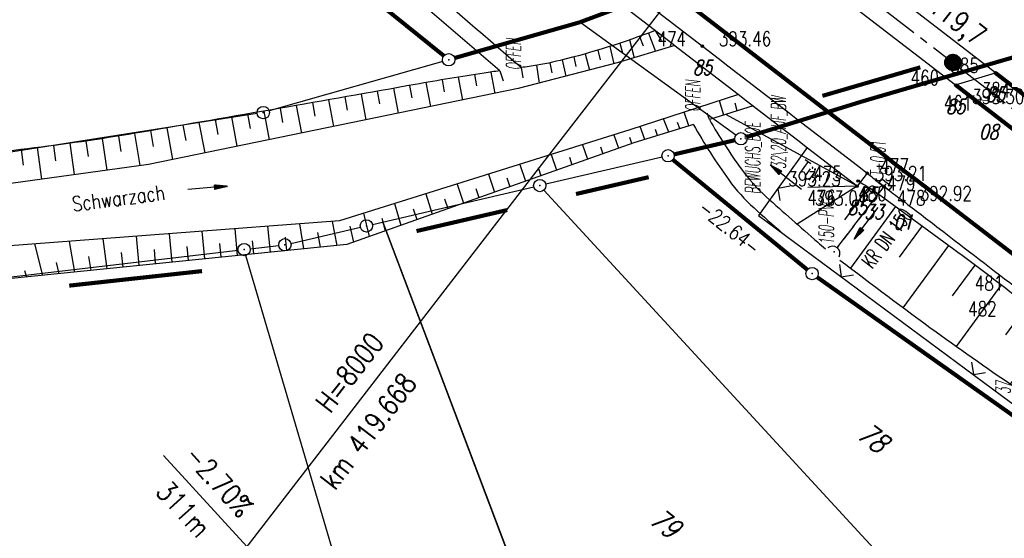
# Model space of a CAD drawing. Extents: x 449544 to 450624, y 436205 to 437134.
# Tile 51 of 114: x 450085 to 450205, y 436523 to 436586. Entities that reach past the tile are written whole.
import ezdxf
from ezdxf.enums import TextEntityAlignment as Align

# ---------------------------------------------------------------- set-up
doc = ezdxf.new("R2010")
doc.units = 0
doc.header["$LTSCALE"] = 2
doc.header["$MEASUREMENT"] = 0
for name, pattern in [('ACHSE', [5.5, 4, -0.5, 0.5, -0.5]), ('AUSGEZOGEN', [0]), ('GEMARKBAB', [3.7, 2, -0.5, 0.1, -0.5, 0.1, -0.5]), ('GESTRICH-X2', [1.5, 1, -0.5]), ('GESTRICHELT', [0.75, 0.5, -0.25])]:
    doc.linetypes.add(name, pattern=pattern)
doc.layers.get('0').update_dxf_attribs({"linetype": 'AUSGEZOGEN'})
for name, color, linetype in [('214-ABSTAND', 8, 'AUSGEZOGEN'), ('214-FLSTNR', 8, 'AUSGEZOGEN'), ('214-GEMARKGRZ', 7, 'GEMARKBAB'), ('214-GRENZL', 8, 'AUSGEZOGEN'), ('214-GRENZL-BAB', 7, 'AUSGEZOGEN'), ('214-GRENZP', 8, 'AUSGEZOGEN'), ('214-GRENZP-BAB', 7, 'AUSGEZOGEN'), ('ACHSETOP', 250, 'ACHSE'), ('ANMERKUNG', 7, 'CONTINUOUS'), ('BAUWOTOP', 250, 'AUSGEZOGEN'), ('BAUWU', 250, 'GESTRICHELT'), ('BOESCHG', 250, 'AUSGEZOGEN'), ('BORDSTEIN', 7, 'CONTINUOUS'), ('DURCHL', 200, 'GESTRICH-X2'), ('FBR_ANMERKUNG', 7, 'CONTINUOUS'), ('FBR_HOEHE', 4, 'AUSGEZOGEN'), ('FBR_PKT', 7, 'AUSGEZOGEN'), ('FBR_PKT-CODE', 30, 'AUSGEZOGEN'), ('FBR_PKT-NR', 7, 'AUSGEZOGEN'), ('FBRTOP', 250, 'AUSGEZOGEN'), ('GRABEN', 250, 'AUSGEZOGEN'), ('HEKT_B', 250, 'CONTINUOUS'), ('KANAL', 7, 'GESTRICH-X2'), ('MULDE', 250, 'AUSGEZOGEN'), ('NZ', 250, 'AUSGEZOGEN'), ('PFEIL', 7, 'CONTINUOUS'), ('PFEILTOP', 200, 'AUSGEZOGEN'), ('SCHRIFT', 7, 'AUSGEZOGEN'), ('SCHSYMBOL', 200, 'AUSGEZOGEN'), ('TEXTO', 4, 'CONTINUOUS'), ('ZAUN', 30, 'AUSGEZOGEN')]:
    doc.layers.add(name, color=color, linetype=linetype)
doc.styles.add('ROMANS', font='romans.shx', dxfattribs={"width": 0.8})

# ---------------------------------------------------------------- blocks, each defined once
blk = doc.blocks.new('GST')
at = {"color": 0}
blk.add_circle((0, 0), 0.75, dxfattribs=at)
blk.add_point((0, 0), dxfattribs=at)
blk = doc.blocks.new('PFEIL2')
at = {"color": 0}
for p, q in [((0.88, 0), (-2.4, -0.01)), ((0.88, -0.27), (0.88, 0.28)), ((0.88, 0.28), (2.43, 0.01)), ((0.91, 0.27), (0.88, 0.26)), ((0.97, 0.26), (0.88, 0.25)), ((1.02, 0.25), (0.88, 0.23)), ((1.07, 0.24), (0.88, 0.21)), ((1.13, 0.23), (0.88, 0.19)), ((1.18, 0.22), (0.88, 0.17)), ((1.24, 0.21), (0.88, 0.15)), ((1.29, 0.21), (0.88, 0.14)), ((1.34, 0.2), (0.88, 0.12)), ((1.4, 0.19), (0.88, 0.1)), ((1.45, 0.18), (0.88, 0.08)), ((1.51, 0.17), (0.88, 0.06)), ((1.56, 0.16), (0.88, 0.04)), ((1.61, 0.15), (0.88, 0.02)), ((1.67, 0.14), (0.88, 0.01)), ((1.72, 0.13), (0.88, -0.01)), ((1.78, 0.12), (0.88, -0.03)), ((1.83, 0.11), (0.88, -0.05)), ((1.88, 0.1), (0.88, -0.07)), ((1.94, 0.09), (0.88, -0.09)), ((2.05, 0.08), (0.88, -0.12)), ((1.99, 0.08), (0.88, -0.11)), ((2.1, 0.07), (0.88, -0.14)), ((2.15, 0.06), (0.88, -0.16)), ((2.21, 0.05), (0.88, -0.18)), ((2.26, 0.04), (0.88, -0.2)), ((2.32, 0.03), (0.88, -0.22)), ((2.37, 0.02), (0.88, -0.23)), ((2.42, 0.01), (0.88, -0.25)), ((2.43, 0.01), (0.88, -0.27))]:
    blk.add_line(p, q, dxfattribs=at)
blk = doc.blocks.new('PKT')
at = {"color": 0}
blk.add_circle((0, 0), 0.15, dxfattribs=at)
blk.add_point((0, 0), dxfattribs=at)
blk = doc.blocks.new('*U570', base_point=(450273.43, 436498.49))
at = {"layer": 'BOESCHG'}
for p, q in [((450186.25, 436555.45), (450191.74, 436562.96)), ((450192.19, 436556.81), (450194.97, 436560.6)), ((450192.64, 436550.64), (450198.19, 436558.22)), ((450198.65, 436552.08), (450201.39, 436555.83)), ((450199.11, 436545.93), (450204.59, 436553.43)), ((450205.11, 436547.36), (450207.77, 436551)), ((450205.7, 436541.36), (450210.94, 436548.58)), ((450211.59, 436542.67), (450214.11, 436546.16)), ((450212.35, 436536.89), (450217.28, 436543.73)), ((450218.08, 436537.99), (450220.46, 436541.3)), ((450219.03, 436532.46), (450223.63, 436538.87)), ((450224.57, 436533.32), (450226.81, 436536.43)), ((450225.69, 436528.03), (450229.99, 436533.99)), ((450231.06, 436528.64), (450233.15, 436531.53)), ((450232.32, 436523.56), (450236.32, 436529.08)), ((450237.54, 436523.95), (450239.48, 436526.62)), ((450238.93, 436519.06), (450242.64, 436524.17)), ((450244.02, 436519.25), (450245.8, 436521.71)), ((450245.55, 436514.55), (450248.96, 436519.26)), ((450250.5, 436514.57), (450252.12, 436516.81)), ((450252.18, 436510.04), (450255.27, 436514.36)), ((450257.02, 436509.93), (450258.42, 436511.91)), ((450258.83, 436505.55), (450261.58, 436509.46)), ((450263.56, 436505.33), (450264.73, 436507)), ((450265.52, 436501.13), (450267.89, 436504.54)), ((450270.14, 436500.77), (450270.97, 436501.97)), ((450273.02, 436497.9), (450273.92, 436499.21))]:
    blk.add_line(p, q, dxfattribs=at)
blk = doc.blocks.new('*U571', base_point=(450073.4, 436548.76))
at = {"layer": 'BOESCHG'}
for p, q in [((450157.47, 436571.69), (450158.02, 436570.06)), ((450153.66, 436570.49), (450154.25, 436568.72)), ((450149.84, 436569.29), (450150.47, 436567.39)), ((450155.85, 436570.24), (450156.13, 436569.39)), ((450146.02, 436568.1), (450146.7, 436566.05)), ((450152.05, 436568.97), (450152.36, 436568.05)), ((450142.2, 436566.9), (450142.93, 436564.72)), ((450148.26, 436567.71), (450148.59, 436566.72)), ((450138.39, 436565.7), (450139.16, 436563.38)), ((450144.46, 436566.44), (450144.82, 436565.38)), ((450134.58, 436564.51), (450135.38, 436562.04)), ((450140.67, 436565.18), (450141.05, 436564.05)), ((450130.8, 436563.33), (450131.56, 436560.69)), ((450136.87, 436563.91), (450137.27, 436562.71)), ((450127.02, 436562.14), (450127.72, 436559.33)), ((450133.07, 436562.69), (450133.48, 436561.37)), ((450119.25, 436560.85), (450119.7, 436557.82)), ((450123.19, 436561.15), (450123.79, 436558.24)), ((450129.23, 436561.56), (450129.66, 436560.02)), ((450103.38, 436559.65), (450103.69, 436556.18)), ((450107.37, 436559.95), (450107.67, 436556.59)), ((450111.36, 436560.26), (450111.65, 436557)), ((450115.32, 436560.56), (450115.65, 436557.41)), ((450121.43, 436559.8), (450121.73, 436558.03)), ((450125.35, 436560.58), (450125.8, 436558.65)), ((450087, 436558.41), (450088, 436554.58)), ((450091.24, 436558.73), (450091.88, 436554.98)), ((450095.32, 436559.04), (450095.8, 436555.38)), ((450099.39, 436559.35), (450099.71, 436555.78)), ((450109.51, 436558.45), (450109.66, 436556.79)), ((450113.49, 436558.81), (450113.65, 436557.2)), ((450117.47, 436559.23), (450117.67, 436557.61)), ((450082.7, 436557.6), (450084.02, 436554.18)), ((450097.56, 436557.37), (450097.74, 436555.58)), ((450101.54, 436557.74), (450101.7, 436555.98)), ((450105.52, 436558.1), (450105.68, 436556.39)), ((450089.65, 436556.17), (450089.96, 436554.78)), ((450093.59, 436556.87), (450093.84, 436555.18)), ((450079.06, 436555.09), (450080.78, 436551.88)), ((450085.78, 436555.17), (450086.03, 436554.38)), ((450082.04, 436553.76), (450082.36, 436553.07)), ((450075.65, 436552.74), (450077.63, 436549.51)), ((450078.47, 436551.97), (450079.16, 436550.67)), ((450072.27, 436550.41), (450074.5, 436547.15)), ((450075.05, 436549.89), (450076.1, 436548.36))]:
    blk.add_line(p, q, dxfattribs=at)
blk = doc.blocks.new('*X15')
at = {"color": 0}
for p, q in [((212.23, 257.39), (213.24, 258.4)), ((212.24, 257.33), (213.31, 258.4)), ((212.24, 257.47), (213.17, 258.4)), ((212.24, 257.26), (213.37, 258.39)), ((212.24, 257.55), (213.09, 258.39)), ((212.25, 257.2), (213.43, 258.38)), ((212.26, 257.63), (213, 258.37)), ((212.27, 257.14), (213.49, 258.37)), ((212.28, 257.09), (213.55, 258.35)), ((212.29, 257.73), (212.9, 258.35)), ((212.3, 257.04), (213.6, 258.33)), ((212.32, 256.99), (213.65, 258.31)), ((212.34, 257.86), (212.78, 258.29)), ((212.35, 256.94), (213.69, 258.29)), ((212.37, 256.9), (213.74, 258.26)), ((212.4, 256.85), (213.78, 258.24)), ((212.43, 256.81), (213.83, 258.21)), ((212.46, 256.77), (213.86, 258.18)), ((212.49, 256.73), (213.9, 258.14)), ((212.53, 256.7), (213.94, 258.11)), ((212.56, 256.66), (213.97, 258.07)), ((212.6, 256.63), (214.01, 258.03)), ((212.64, 256.6), (214.04, 257.99)), ((212.68, 256.57), (214.07, 257.95)), ((212.73, 256.54), (214.09, 257.91)), ((212.77, 256.52), (214.12, 257.86)), ((212.82, 256.49), (214.14, 257.82)), ((212.87, 256.47), (214.16, 257.77)), ((212.92, 256.45), (214.18, 257.72)), ((212.97, 256.44), (214.2, 257.66)), ((213.03, 256.42), (214.21, 257.6)), ((213.09, 256.41), (214.22, 257.54)), ((213.16, 256.41), (214.23, 257.48)), ((213.22, 256.4), (214.23, 257.41)), ((213.3, 256.41), (214.23, 257.34)), ((213.38, 256.41), (214.22, 257.26)), ((213.46, 256.43), (214.2, 257.17)), ((213.56, 256.46), (214.18, 257.07)), ((213.69, 256.51), (214.12, 256.95))]:
    blk.add_line(p, q, dxfattribs=at)
blk = doc.blocks.new('SRMAST2')
at = {"color": 0}
blk.add_circle((0, 0), 0.999, dxfattribs=at)
blk.add_point((0, 0), dxfattribs=at)
blk.add_blockref('*X15', (-213.23, -257.4))
blk = doc.blocks.new('42')
at = {"color": 0}
blk.add_arc((-0.02, -0.31), 0.91, 12.5363, 167.4637, dxfattribs=at)
blk.add_point((0, 0), dxfattribs=at)
blk = doc.blocks.new('30')
at = {"color": 0}
for p, q in [((-0.75, -0.29), (-0.75, 0.29)), ((-0.75, 0.29), (0.75, 0.29)), ((0.75, 0.29), (0.75, -0.29)), ((0.75, -0.29), (-0.75, -0.29))]:
    blk.add_line(p, q, dxfattribs=at)
blk.add_point((0, 0), dxfattribs=at)
blk = doc.blocks.new('ZL')
at = {"color": 0}
for p, q in [((-1.07, 1.06), (0, 0)), ((0, 0), (1.06, 1.07))]:
    blk.add_line(p, q, dxfattribs=at)

msp = doc.modelspace()

# ---------------------------------------------------------------- linework, layer by layer
at = {"layer": '214-GEMARKGRZ', "const_width": 0.5, "flags": 128}
for points in [[(450182.81, 436576.43), (450194.72, 436579.91)], [(450161.69, 436566.54), (450152.85, 436564.49)], [(450133.46, 436559.98), (450144.49, 436562.54)], [(450091.23, 436553.34), (450107.38, 436555.11)]]:
    msp.add_lwpolyline(points, dxfattribs=at)
at = {"layer": '214-GRENZL'}
for p, q in [((450172.3, 436571.65), (450153.32, 436585.39)), ((450163.31, 436568.97), (450149.17, 436565.68)), ((450148.95, 436564.96), (450207.25, 436501.64)), ((450129.36, 436561.08), (450159.17, 436482.23))]:
    msp.add_line(p, q, dxfattribs=at)
at = {"layer": '214-GRENZL', "flags": 128}
for points in [[(450136.65, 436580.63), (450115.55, 436574.6)], [(450114.09, 436574.27), (450081.5, 436569.17)], [(450128.09, 436560.78), (450147.72, 436565.35)], [(450159.17, 436482.23), (450129.36, 436561.08)], [(450129.36, 436561.08), (450158.9, 436482.93)], [(450118.19, 436558.48), (450126.63, 436560.44)], [(450082.41, 436554.2), (450111.76, 436557.64)], [(450113.24, 436557.82), (450116.72, 436558.22)], [(450137, 436474.5), (450112.71, 436557.01)]]:
    msp.add_lwpolyline(points, dxfattribs=at)
at = {"layer": '214-GRENZL-BAB', "const_width": 0.5, "flags": 128}
for points in [[(450136.79, 436581.3), (450074.51, 436631.5)], [(450153.32, 436585.39), (450167.62, 436590.73)], [(450138.09, 436581.04), (450153.32, 436585.39)], [(450187.6, 436575.74), (450213.26, 436583.24)], [(450173.63, 436571.43), (450187.6, 436575.74)], [(450164.77, 436569.31), (450172.18, 436571.04)], [(450180.98, 436555.28), (450164.62, 436568.67)], [(450239.85, 436513.59), (450182.17, 436554.37)]]:
    msp.add_lwpolyline(points, dxfattribs=at)
at = {"layer": 'ACHSETOP'}
msp.add_lwpolyline([(450040.37, 436702.7), (450060.16, 436687.42), (450079.95, 436672.15), (450099.74, 436656.87), (450119.53, 436641.6), (450139.32, 436626.32), (450159.11, 436611.04), (450178.9, 436595.77), (450198.69, 436580.49), (450218.48, 436565.22)], dxfattribs=at)
at = {"layer": 'BAUWOTOP'}
msp.add_line((450188.27, 436567.02), (450187.03, 436565.44), dxfattribs=at)
at = {"layer": 'BAUWOTOP', "flags": 128}
msp.add_lwpolyline([(450176.98, 436594.74), (450199.01, 436577.76), (450203.85, 436579.23), (450181.9, 436596.2), (450176.98, 436594.74)], dxfattribs=at)
at = {"layer": 'BAUWOTOP'}
for centre, radius, start, end in [((532298.6, 542714.62), 134162.97, 232.267126, 232.2873301), ((532297.41, 542713.02), 134162.97, 232.267126, 232.2873301), ((624760.22, 663054.59), 285958.01, 232.3659101, 232.3757047), ((624759.02, 663053), 285958.01, 232.3659101, 232.3757047)]:
    msp.add_arc(centre, radius, start, end, dxfattribs=at)
at = {"layer": 'BAUWU'}
msp.add_line((450222.63, 436586.22), (450177.67, 436572.68), dxfattribs=at)
at = {"layer": 'BOESCHG'}
for p, q in [((450160.56, 436583.67), (450161.01, 436582.52)), ((450161.65, 436584.07), (450162.5, 436581.85)), ((450162.49, 436584.39), (450163.19, 436583.16)), ((450156.95, 436582.45), (450157.45, 436580.33)), ((450158.18, 436582.85), (450158.49, 436581.68)), ((450159.36, 436583.25), (450159.93, 436581.07)), ((450152.6, 436581.18), (450152.85, 436580.02)), ((450153.97, 436581.55), (450154.5, 436579.57)), ((450155.5, 436582), (450155.79, 436580.81)), ((450146.19, 436579.87), (450146.37, 436578.62)), ((450148.05, 436580.15), (450148.38, 436577.98)), ((450149.67, 436580.46), (450149.93, 436579.25)), ((450151.18, 436580.81), (450151.6, 436578.81)), ((450138.53, 436578.71), (450139.05, 436575.92)), ((450140.51, 436579.02), (450140.76, 436577.67)), ((450142.49, 436579.33), (450142.97, 436576.73)), ((450143.57, 436579.48), (450144, 436578.28)), ((450132.62, 436577.7), (450132.9, 436576.2)), ((450134.59, 436578.05), (450135.14, 436575.12)), ((450136.56, 436578.38), (450136.83, 436576.94)), ((450124.74, 436576.3), (450125.04, 436574.71)), ((450126.71, 436576.65), (450127.3, 436573.51)), ((450128.68, 436577), (450128.97, 436575.45)), ((450130.65, 436577.35), (450131.22, 436574.32)), ((450118.83, 436575.26), (450119.46, 436571.91)), ((450120.8, 436575.61), (450121.11, 436573.96)), ((450122.77, 436575.96), (450123.38, 436572.71)), ((450170.81, 436574.1), (450170.3, 436575.84)), ((450172.44, 436574.6), (450172.22, 436575.56)), ((450110.95, 436573.89), (450111.62, 436570.3)), ((450112.92, 436574.23), (450113.25, 436572.47)), ((450114.89, 436574.58), (450115.54, 436571.1)), ((450116.86, 436574.92), (450117.18, 436573.21)), ((450166.58, 436572.79), (450166.02, 436574.44)), ((450169.07, 436573.56), (450168.78, 436574.31)), ((450187.07, 436565.44), (450171.08, 436574.18)), ((450105.05, 436572.87), (450105.39, 436570.99)), ((450107.01, 436573.21), (450107.7, 436569.5)), ((450108.97, 436573.55), (450109.32, 436571.72)), ((450161.22, 436571.13), (450160.66, 436572.7)), ((450164.13, 436572.03), (450163.5, 436573.62)), ((450165.49, 436572.45), (450165.21, 436573.19)), ((450097.21, 436571.54), (450097.5, 436569.65)), ((450099.16, 436571.86), (450099.81, 436567.95)), ((450101.13, 436572.2), (450101.45, 436570.29)), ((450103.08, 436572.53), (450103.77, 436568.69)), ((450162.75, 436571.6), (450162.51, 436572.33)), ((450089.33, 436570.39), (450089.58, 436568.51)), ((450091.3, 436570.66), (450091.83, 436566.85)), ((450093.27, 436570.94), (450093.54, 436569.06)), ((450095.25, 436571.23), (450095.81, 436567.4)), ((450159.66, 436570.64), (450159.38, 436571.38)), ((450085.37, 436569.89), (450085.62, 436567.98)), ((450087.35, 436570.14), (450087.86, 436566.3)), ((450187.03, 436565.44), (450179.73, 436560.81)), ((450187.03, 436565.44), (450181.03, 436565.27)), ((450188.42, 436565.31), (450185.48, 436561.34))]:
    msp.add_line(p, q, dxfattribs=at)
for points in [[(450162.49, 436584.39, -0.031482), (450150.94, 436580.75, -0.023773), (450147.17, 436580.01, -0.000272), (450146.19, 436579.87, 0.001954)], [(450143.57, 436579.48, -0.000004), (450143.56, 436579.48, 0.001954), (450141.7, 436579.21, 0.006284), (450133.31, 436577.82, -0.001585), (450100.08, 436572.02, -0.011924), (450086.98, 436570.09, -0.00594), (450060.57, 436567.17)], [(450187.41, 436565.93, -0.001693), (450188.88, 436565.03, -0.018597), (450189.06, 436564.91, -0.002827), (450198.81, 436557.76, -0.003516), (450206.58, 436551.91, -0.000363), (450226.48, 436536.68, -0.00147), (450231.38, 436532.91, -0.000072), (450234.95, 436530.14, -0.000017), (450249.89, 436518.55, -0.000236), (450254.12, 436515.26, -0.000067), (450269.15, 436503.57, -0.020279), (450270.25, 436502.64, -0.004793), (450274.69, 436498.48)]]:
    msp.add_lwpolyline(points, format="xyb", dxfattribs=at)
for points in [[(450164.86, 436582.56), (450157.86, 436580.44)], [(450172.61, 436576.59), (450159.41, 436572.29)], [(450174.4, 436575.21), (450169.07, 436573.56)], [(450167.14, 436572.96), (450159.88, 436570.72)]]:
    msp.add_lwpolyline(points, dxfattribs=at)
at = {"layer": 'BOESCHG', "flags": 128}
msp.add_lwpolyline([(450159.88, 436570.72), (450124.97, 436558.36), (450083.79, 436554.15), (450073.59, 436546.47)], dxfattribs=at)
at = {"layer": 'BORDSTEIN', "flags": 128}
msp.add_lwpolyline([(450207.66, 436576.25), (450203.85, 436579.23)], dxfattribs=at)
at = {"layer": 'BORDSTEIN'}
msp.add_lwpolyline([(450199.01, 436577.76), (450203.04, 436574.66)], dxfattribs=at)
at = {"layer": 'DURCHL'}
msp.add_line((450190.3, 436565.4), (450184.59, 436557.95), dxfattribs=at)
at = {"layer": 'FBRTOP', "const_width": 0.5, "flags": 128}
for points in [[(450190.1, 436569.4), (450151.38, 436599.24)], [(450313.75, 436494.48), (450299.77, 436505.3), (450280.21, 436520.34), (450261.18, 436534.99), (450244.68, 436547.73), (450225.49, 436562.5), (450203.85, 436579.23)]]:
    msp.add_lwpolyline(points, dxfattribs=at)
at = {"layer": 'FBRTOP', "const_width": 0.5}
msp.add_lwpolyline([(450199.01, 436577.76), (450215.27, 436565.21), (450232.29, 436552.1), (450240.39, 436545.83), (450261.38, 436529.62), (450278.85, 436516.11), (450299.21, 436500.38), (450321.31, 436483.35), (450340.84, 436468.28), (450362.48, 436451.55), (450381.57, 436436.47), (450401.17, 436420.51), (450419.91, 436404.73), (450438.4, 436388.69), (450457.55, 436371.49), (450475.76, 436354.51), (450493.28, 436337.64), (450509.93, 436321.14), (450522.21, 436308.59)], dxfattribs=at)
msp.add_lwpolyline([(450190.1, 436569.4, 0.004768), (450191.5, 436568.25, 0.009443), (450192.07, 436567.81, 0.000847), (450193.97, 436566.39, -0.003646), (450194.45, 436566.03, -0.000757), (450198.83, 436562.68, -0.000337), (450208.64, 436555.14, -0.000161), (450223.37, 436543.79, 0.000225)], format="xyb", dxfattribs=at)
at = {"layer": 'FBRTOP'}
msp.add_lwpolyline([(450188.27, 436567.02, 0.004492), (450189.62, 436565.91, 0.009443), (450190.28, 436565.4, 0.000847), (450192.19, 436563.98, -0.003646), (450192.63, 436563.65, -0.000757), (450197, 436560.3, -0.000337), (450206.81, 436552.76, -0.000161), (450221.54, 436541.41, 0.000225)], format="xyb", dxfattribs=at)
at = {"layer": 'GRABEN'}
for points in [[(450157.86, 436580.44), (450145.82, 436577.31)], [(450145.82, 436577.31), (450100.88, 436568.1), (450060.57, 436562.54)], [(450159.41, 436572.29), (450124.08, 436561.22), (450083.49, 436558.14), (450071.32, 436549.77)]]:
    msp.add_lwpolyline(points, dxfattribs=at)
at = {"layer": 'KANAL'}
msp.add_line((450184.69, 436558.06), (450190.03, 436565.03), dxfattribs=at)
msp.add_line((450184.69, 436558.06), (450190.03, 436565.03), dxfattribs=at)
msp.add_line((450184.69, 436558.06), (450190.03, 436565.03), dxfattribs=at)
at = {"layer": 'MULDE'}
for points in [[(450143.57, 436579.48, 0.001601), (450129.95, 436591.15, 0.005029), (450124.23, 436595.92, 0.000355), (450092.31, 436621.97, -0.001694), (450085.62, 436627.45, -0.000318), (450066.79, 436643.03, -0.00056), (450056.12, 436651.88, -0.001975), (450043.97, 436662.08, 0.002162), (450032.86, 436671.38, 0.002515), (450020.25, 436681.75, 0.001531), (449999.4, 436698.62, 0.000823), (449992.15, 436704.42, 0.000256), (449968.88, 436722.98, 0.001908), (449933.34, 436751.07, 0.012893), (449927.96, 436755.07, 0.000412), (449919.38, 436761.1, -0.000223), (449903.5, 436772.25), (449903.5, 436772.25, -0.000085), (449901.69, 436773.52, 0.000008), (449881.81, 436787.51, 0.000889), (449879.63, 436789.03, 0.000268), (449872.42, 436794.07)], [(450146.19, 436579.87, 0.001755), (450131.25, 436592.68, 0.005029), (450125.49, 436597.47, 0.000355)], [(450167.15, 436572.92, 0.030303), (450171.43, 436566.21, 0.052649), (450174.5, 436562.79, 0.00211), (450177.88, 436559.78, 0.015095)], [(450169.07, 436573.56, 0.028065), (450172.96, 436567.51, 0.05269), (450175.99, 436564.15, 0.003961), (450182.24, 436558.62, 0.008252), (450183.17, 436557.83, 0.007106)], [(450184.93, 436556.46, 0.00654), (450196.63, 436547.72, 0.009133), (450206.74, 436540.65, 0.001924), (450219.43, 436532.19, -0.002417), (450229.53, 436525.44, -0.001257), (450239.35, 436518.77, 0.000789), (450254.98, 436508.14, 0.004794), (450266.69, 436500.37, 0.026378), (450268.9, 436499.09, 0.036117), (450269.64, 436498.78, 0.013197), (450271.73, 436498.13, 0.02565), (450272.19, 436498.03, 0.011394), (450273.06, 436497.9)]]:
    msp.add_lwpolyline(points, format="xyb", dxfattribs=at)
at = {"layer": 'NZ'}
for p, q in [((450173.36, 436600.05), (450148.39, 436567.7)), ((450148.39, 436567.7), (450109.05, 436516.71)), ((450102.7, 436532.67), (450112.81, 436521.58))]:
    msp.add_line(p, q, dxfattribs=at)
at = {"layer": 'ZAUN'}
msp.add_lwpolyline([(450180.95, 436570.16), (450175.03, 436561.89), (450205.7, 436539.18), (450228.22, 436523.49), (450253.25, 436505.57), (450293.49, 436475.56), (450316.71, 436457.96), (450343.87, 436427.11), (450355.75, 436417.99), (450356.42, 436417.72)], dxfattribs=at)

# ---------------------------------------------------------------- block references
at = {"layer": '214-GRENZP', "rotation": 322.3368156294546}
for p in [(450114.83, 436574.39), (450148.45, 436565.52), (450112.5, 436557.73)]:
    msp.add_blockref('GST', p, dxfattribs=at)
at = {"layer": '214-GRENZP'}
for p in [(450127.36, 436560.61), (450117.46, 436558.31)]:
    msp.add_blockref('GST', p, dxfattribs=at)
at = {"layer": '214-GRENZP-BAB', "rotation": 322.3368156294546}
for p in [(450137.37, 436580.83), (450172.91, 436571.21), (450164.04, 436569.14), (450181.56, 436554.8)]:
    msp.add_blockref('GST', p, dxfattribs=at)
at = {"layer": 'BOESCHG'}
for name, p in [('*U571', (450073.4, 436548.76)), ('*U570', (450273.43, 436498.49))]:
    msp.add_blockref(name, p, dxfattribs=at)
at = {"layer": 'FBR_PKT'}
for p in [(450168.22, 436582.48), (450203.85, 436579.23), (450199.01, 436577.76), (450203.04, 436574.66), (450188.27, 436567.02), (450187.03, 436565.44), (450187.16, 436566.08), (450190.28, 436565.4), (450189.06, 436564.91), (450192.63, 436563.65)]:
    msp.add_blockref('PKT', p, dxfattribs=at)
at = {"layer": 'HEKT_B'}
msp.add_blockref('SRMAST2', (450198.69, 436580.49), dxfattribs=at)
at = {"layer": 'PFEIL', "rotation": 232.6758000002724}
msp.add_blockref('PFEIL2', (450188.16, 436560.94), dxfattribs=at)
at = {"layer": 'PFEILTOP', "rotation": 232.5296436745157}
msp.add_blockref('PFEIL2', (450188.15, 436560.94), dxfattribs=at)
at = {"layer": 'SCHRIFT', "rotation": 4.100338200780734}
msp.add_blockref('PFEIL2', (450108.04, 436565.24), dxfattribs=at)
at = {"layer": 'SCHSYMBOL', "rotation": 322.3364999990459}
for name, p in [('30', (450190.47, 436565.63)), ('42', (450184.25, 436557.46))]:
    msp.add_blockref(name, p, dxfattribs=at)
at = {"layer": 'ZAUN'}
for name, p, rotation in [('PFEIL2', (450178.37, 436566.55), 141.9432140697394), ('ZL', (450177.39, 436565.18), 234.4251533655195), ('ZL', (450185.1, 436554.43), 323.4854013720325), ('ZL', (450201.17, 436542.53), 323.4854013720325)]:
    msp.add_blockref(name, p, dxfattribs=dict(at, rotation=rotation))

# ---------------------------------------------------------------- texts
at = {"layer": '214-ABSTAND', "insert": (450171.53, 436560.41), "char_height": 1.8, "attachment_point": 5, "rotation": 320.6992, "style": 'ROMANS'}
msp.add_mtext('-22.64-', dxfattribs=at)
at = {"layer": '214-FLSTNR', "style": 'ROMANS', "oblique": 15, "width": 0.8}
for s, p in [('78', (450186.86, 436534.9)), ('79', (450161.59, 436524.5))]:
    msp.add_text(s, height=2.5, rotation=322.3368, dxfattribs=at).set_placement(p)
at = {"layer": 'ANMERKUNG', "style": 'ROMANS', "oblique": 7, "width": 0.5}
for s, p in [('OFFEN', (450146.15, 436579.58)), ('OFFEN', (450167.96, 436574.51)), ('32\\20_AUF_BW', (450178.37, 436567.55)), ('BEWUCHS_BOE', (450175.24, 436564.47)), ('T-0.61', (450190.47, 436566.62)), ('150-PVC', (450184.19, 436558.34)), ('37', (450205.7, 436540.18))]:
    msp.add_text(s, height=1.8, rotation=90, dxfattribs=at).set_placement(p)
at = {"layer": 'FBR_ANMERKUNG', "style": 'ROMANS', "oblique": 7, "width": 0.5}
msp.add_text('E', height=1.8, rotation=90, dxfattribs=at).set_placement((450203.04, 436575.66))
at = {"layer": 'FBR_HOEHE', "style": 'ROMANS', "width": 0.75}
for s, p in [('393.46', (450170.22, 436582.48)), ('393.30', (450201.01, 436575.46)), ('393.21', (450189.16, 436566.08)), ('392.92', (450194.63, 436563.65))]:
    msp.add_text(s, height=1.8, dxfattribs=at).set_placement(p)
for s, p in [('393.23', (450185.03, 436565.44)), ('393.01', (450188.28, 436563.09))]:
    msp.add_text(s, height=1.8, dxfattribs=at).set_placement(p, align=Align.RIGHT)
at = {"layer": 'FBR_PKT-CODE', "style": 'ROMANS', "oblique": 15, "width": 0.75}
for s, p in [('85', (450168.22, 436578.97)), ('85', (450203.84, 436575.72)), ('85', (450199, 436574.25)), ('08', (450203.03, 436571.16)), ('85', (450188.28, 436563.53)), ('85', (450187.03, 436561.94)), ('33', (450189.06, 436561.41)), ('01', (450192.62, 436560.16))]:
    msp.add_text(s, height=1.8, dxfattribs=at).set_placement(p, align=Align.CENTER)
at = {"layer": 'FBR_PKT-NR', "style": 'ROMANS', "width": 0.75}
for s, p in [('474', (450166.22, 436582.47)), ('385', (450201.84, 436579.22)), ('460', (450197, 436577.75)), ('384', (450205.66, 436576.25)), ('461', (450201.03, 436574.66)), ('475', (450185.16, 436566.09)), ('480', (450190.62, 436563.66)), ('481', (450204.81, 436552.75))]:
    msp.add_text(s, height=1.8, dxfattribs=at).set_placement(p, align=Align.RIGHT)
for s, p in [('477', (450189.86, 436567.02)), ('479', (450190.65, 436564.91)), ('476', (450180.98, 436563.14)), ('478', (450191.87, 436563.1)), ('482', (450200.53, 436549.61))]:
    msp.add_text(s, height=1.8, dxfattribs=at).set_placement(p)
at = {"layer": 'HEKT_B', "style": 'ROMANS', "width": 0.8}
msp.add_text('419,7', height=2.5, rotation=322.3365, dxfattribs=at).set_placement((450195.39, 436587.07))
at = {"layer": 'NZ', "style": 'ROMANS', "width": 0.8}
for s, rotation, p in [('H=8000', 52.3369, (450122.95, 436537.67)), ('km 419.668', 52.3369, (450123.5, 436528.31)), ('-2.70%', 312.3369, (450105.02, 436532.53)), ('311m', 312.3369, (450101.62, 436528.14))]:
    msp.add_text(s, height=2.5, rotation=rotation, dxfattribs=at).set_placement(p)
at = {"layer": 'SCHRIFT', "style": 'ROMANS', "width": 0.8}
msp.add_text('Schwarzach', height=1.8, rotation=7.4641, dxfattribs=at).set_placement((450091.7, 436562.35))
at = {"layer": 'TEXTO', "style": 'ROMANS', "width": 0.6}
msp.add_text('KR DN 150', height=1.8, rotation=52.6758, dxfattribs=at).set_placement((450191.37, 436558.58), align=Align.CENTER)
at = {"layer": 'ZAUN', "style": 'ROMANS', "width": 0.8}
msp.add_text('Tür', height=1.8, rotation=324.2782, dxfattribs=at).set_placement((450179.61, 436567.28))

doc.saveas('drawing.dxf')
